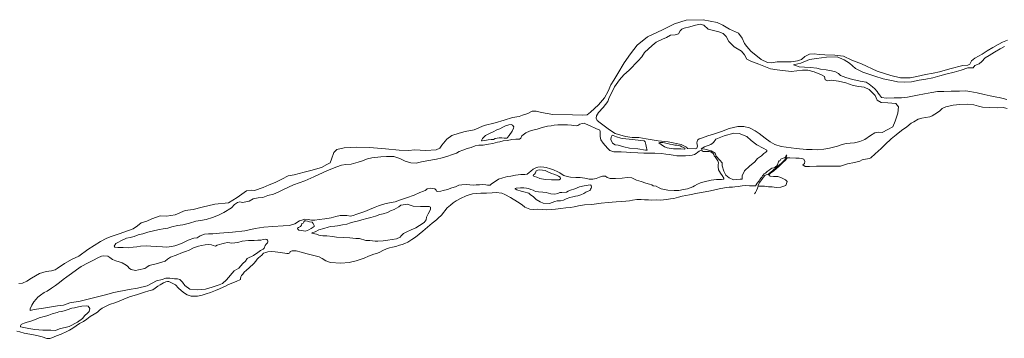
# Model space of a CAD drawing. Header units: metres. Extents: x 347609 to 404409, y 8548087 to 8605413.
# Tile 4 of 46: x 358786 to 360458, y 8550116 to 8550658. Entities that reach past the tile are written whole.
import ezdxf

# ---------------------------------------------------------------- set-up
doc = ezdxf.new("R2010")
doc.units = ezdxf.units.M
doc.layers.add('01. RIO', color=7, linetype='Continuous', lineweight=5, true_color=0x2776bb)

# ---------------------------------------------------------------- blocks, each defined once
blk = doc.blocks.new('REIORORI')
at = {"layer": '01. RIO', "color": 152, "lineweight": 15, "true_color": 0x2776bb, "flags": 128}
for points in [[(360463.8, 8550623.3), (360455.2, 8550620.1), (360447.9, 8550616), (360438.8, 8550611), (360429.5, 8550605.1), (360420.7, 8550599.7), (360408.6, 8550592.7), (360402.5, 8550588), (360399.8, 8550582.4), (360396.6, 8550580.6), (360387.8, 8550580.1), (360366.2, 8550574.3), (360348.5, 8550569.3), (360337.7, 8550567.2), (360324.4, 8550565), (360310, 8550561.4), (360298.7, 8550559.3), (360282.2, 8550559.3), (360265.8, 8550563), (360242.8, 8550570.6), (360215.8, 8550582.8), (360199.6, 8550589.4), (360185.6, 8550596.1), (360170.5, 8550597.9), (360153.4, 8550598.1), (360143.9, 8550599)], [(360087.6, 8550376.3), (360089.8, 8550382.7), (360086.6, 8550385.9), (360078.9, 8550389.6), (360073.7, 8550391.3), (360066.2, 8550391.5), (360060.7, 8550391.8), (360058.8, 8550392.9), (360058.6, 8550394.2), (360061.5, 8550397.1), (360067, 8550401.2), (360071.7, 8550405.2), (360075.3, 8550408.4), (360078.4, 8550411.3), (360082.4, 8550415.4), (360086.1, 8550418.7), (360088.3, 8550421.4), (360089.7, 8550423.3), (360094.2, 8550423.3), (360104.5, 8550422.7), (360110.1, 8550422.7), (360114.4, 8550422.1), (360118.2, 8550420.7), (360119.9, 8550416.9), (360118.8, 8550413.4), (360116.2, 8550411), (360120.1, 8550408.6), (360127.4, 8550408.6), (360139.3, 8550408.8), (360152.5, 8550409.2), (360161.6, 8550408.8), (360171.5, 8550409.2), (360180.2, 8550409.2), (360192.2, 8550412.8), (360203.9, 8550415.4), (360213, 8550417.3), (360217.1, 8550419.5), (360222.7, 8550421.1), (360229.4, 8550421.9), (360231.5, 8550423.3), (360239.1, 8550430.2), (360249.1, 8550438.9), (360256.2, 8550445.8), (360266.4, 8550455.3), (360274.8, 8550462.4), (360283.9, 8550469.5), (360293, 8550475.6), (360300.3, 8550482), (360305, 8550484.6), (360312.3, 8550489), (360318.5, 8550490.9), (360324.4, 8550491.8), (360331.9, 8550493.1), (360336.1, 8550494.4), (360344.8, 8550500), (360349.1, 8550502.9), (360352.9, 8550506.8), (360359.4, 8550509.7), (360371.7, 8550512.6), (360383.2, 8550513.9), (360395.9, 8550514.6), (360406.9, 8550513.1), (360414.9, 8550511), (360421.2, 8550509.2), (360432.8, 8550508.6), (360446.7, 8550508.1), (360456.5, 8550508.8), (360463.3, 8550507.1)], [(360007.2, 8550635.3), (359991.8, 8550642.2), (359980.3, 8550649), (359970.7, 8550653.4), (359946.8, 8550658.2), (359918.3, 8550657.5), (359898, 8550651.1), (359877.6, 8550640.8), (359852.4, 8550628.8), (359834.9, 8550614.6), (359823.4, 8550600.1), (359812.9, 8550585), (359801.8, 8550566.4), (359795.4, 8550555.4), (359789.9, 8550547.6), (359785.8, 8550536.6), (359779.5, 8550525), (359769.4, 8550513.1), (359755.4, 8550500.9), (359749.7, 8550496.3), (359741.6, 8550495.6), (359725.1, 8550496.1), (359691.8, 8550496.6), (359672.1, 8550500), (359663.4, 8550502.8), (359656.3, 8550502.5), (359648.9, 8550498.4), (359640.2, 8550495.9), (359634.5, 8550493.6), (359623, 8550491.5), (359608.9, 8550487.5), (359593.7, 8550482.5), (359574.7, 8550477.9), (359558.1, 8550470.6), (359542.8, 8550467.8), (359532.2, 8550465.3), (359520, 8550460.9), (359511.5, 8550454.7), (359502.8, 8550444.6), (359499.4, 8550439.4), (359493.6, 8550436.9), (359475.7, 8550435.7), (359456.8, 8550436.6), (359447.2, 8550435.6), (359430.6, 8550435.9), (359407.3, 8550438.6), (359380.4, 8550440.5), (359358.8, 8550441.2), (359337.1, 8550440), (359324.7, 8550437.2), (359319.4, 8550432), (359315.7, 8550420.9), (359313.2, 8550414.5), (359307.4, 8550411.7), (359298.4, 8550406.6), (359280.4, 8550401.5), (359269.4, 8550398.5), (359252.1, 8550394.2), (359242, 8550392.6), (359231.4, 8550386.8), (359219.9, 8550381.3), (359209.9, 8550377.1), (359199.4, 8550372.9), (359184.9, 8550367.8), (359179.7, 8550368.1), (359171.3, 8550367.2), (359155.3, 8550355.6), (359140.6, 8550346.5), (359117.2, 8550344.2), (359095.6, 8550339.1), (359080.7, 8550335.4), (359067, 8550333.3), (359049.8, 8550326.3), (359035.2, 8550324), (359024.8, 8550324.2), (359010.2, 8550319.5), (359001.6, 8550315.6), (358992.1, 8550312.6), (358985.8, 8550307.5), (358978.4, 8550302.1), (358954.9, 8550293.8), (358939.4, 8550288.9), (358932.7, 8550286.1), (358922.9, 8550281), (358901.5, 8550267.3), (358886.6, 8550255.7), (358874.8, 8550250.6), (358862.2, 8550243.3), (358849.6, 8550235), (358846.1, 8550232.4), (358840.2, 8550231.1), (358830.6, 8550229.8), (358819.3, 8550226.4), (358806, 8550218.2), (358798, 8550213.1), (358790.6, 8550209.8), (358784.5, 8550209.4)], [(360459.1, 8550612.5), (360451.2, 8550608.6), (360441.6, 8550602.8), (360432.6, 8550597.4), (360425.7, 8550593), (360420.6, 8550586.8), (360415.9, 8550583.3), (360408.5, 8550580.3), (360405.8, 8550576.5), (360400.6, 8550576.4), (360396.5, 8550576.3), (360385.1, 8550572.2), (360373.3, 8550568.7), (360358.9, 8550565.3), (360348.9, 8550562.6), (360336.9, 8550559.2), (360325, 8550557.2), (360314, 8550555.1), (360300.6, 8550552.4), (360288.6, 8550551.8), (360277.3, 8550552.4), (360269.6, 8550554), (360252.7, 8550557.4), (360238.8, 8550562), (360218.3, 8550569.1), (360205.9, 8550574.9), (360195.3, 8550584.3), (360186.2, 8550589.9), (360174.3, 8550595.1), (360156.5, 8550594.4), (360139.6, 8550592.1), (360127.7, 8550590.3), (360112.6, 8550584.3), (360102.8, 8550581.9), (360100.2, 8550581.5), (360103.7, 8550580.4), (360110.2, 8550578.2), (360119.3, 8550577.6), (360129, 8550577.1), (360140.3, 8550575.5), (360146.4, 8550574.2), (360155.7, 8550572.7), (360165, 8550570.9), (360171.9, 8550569.3), (360176.9, 8550566.7), (360180.4, 8550563), (360189.4, 8550560), (360200.8, 8550556.4), (360206, 8550555), (360213.8, 8550553.8), (360220.7, 8550552.6), (360223.9, 8550551.7), (360229.2, 8550548.5), (360234.6, 8550544), (360238.3, 8550540.8), (360242.3, 8550536.2), (360244.4, 8550533.2), (360246.3, 8550530.2), (360249.8, 8550525.8), (360258.1, 8550524.6), (360271.5, 8550525.3), (360283.9, 8550525.2), (360294.1, 8550526.6), (360311, 8550529.5), (360322.7, 8550531.8), (360335.1, 8550534.4), (360345.2, 8550535.8), (360355.5, 8550536), (360368.2, 8550536.4), (360382.4, 8550536.7), (360392.9, 8550536.9), (360399.8, 8550536.2), (360412.6, 8550534), (360424.3, 8550530.9), (360434.4, 8550528.8), (360445.6, 8550526.3), (360449.9, 8550525.5), (360452.1, 8550525.1), (360456.8, 8550523.9), (360463, 8550522.6)], [(360017.3, 8550617.6), (360013.1, 8550626.7), (360007.2, 8550635.3)], [(360135.5, 8550599.9), (360127.3, 8550599.7), (360119.9, 8550595.8), (360114, 8550590.3), (360107.1, 8550588.2), (360096.7, 8550586.2), (360081.6, 8550586.2), (360072.6, 8550586.4), (360063, 8550584.6), (360056.1, 8550585.2), (360045.3, 8550590.7), (360028, 8550604.8), (360020.9, 8550612.8), (360017.3, 8550617.6)], [(360143.9, 8550599), (360135.5, 8550599.9)], [(360087.6, 8550376.3), (360079.1, 8550373.5), (360070.8, 8550372.8), (360064.2, 8550373.6), (360057.7, 8550374), (360051.1, 8550374.7), (360040.1, 8550375.1), (360040.2, 8550376.5), (360043.4, 8550381.9), (360047.7, 8550387.8), (360049.5, 8550390.5), (360051.8, 8550393), (360054, 8550394.2), (360057.6, 8550394.8), (360059.9, 8550397.2), (360065.5, 8550401.8), (360070.6, 8550405.9), (360074.2, 8550409.1), (360082.2, 8550416.6), (360086.2, 8550420.4), (360088.2, 8550423.9), (360088.6, 8550426.4), (360089.2, 8550427.6), (360089.2, 8550427.8), (360088.9, 8550427.9), (360088.5, 8550427.6), (360088.1, 8550427.1), (360087.5, 8550425.6), (360086.9, 8550424.1), (360085.5, 8550423.1), (360084.4, 8550422.9), (360082.9, 8550422.8), (360081.3, 8550422.2), (360079.9, 8550421.3), (360079, 8550420.7), (360077.5, 8550418.8), (360076.1, 8550417.8), (360075, 8550416.1), (360074.4, 8550415.3), (360073.5, 8550412.9), (360073, 8550411), (360072.1, 8550409.4), (360069.9, 8550407.9), (360068.8, 8550406.8), (360066.8, 8550406), (360063.8, 8550405.3), (360061.9, 8550404.6), (360059.3, 8550402.2), (360057.2, 8550401), (360055.6, 8550399.9), (360052.7, 8550397.3), (360050.8, 8550395.8), (360048.7, 8550393.7), (360048, 8550392.4), (360046.8, 8550390.2), (360045, 8550388.4), (360043.2, 8550386.1), (360041.9, 8550384.2), (360038.7, 8550379.9), (360037, 8550377.2), (360036.1, 8550375.5), (360034.6, 8550375.4), (360025.8, 8550375.6), (360018.5, 8550376.1), (360013.2, 8550375.3), (360006.6, 8550374.6), (360000.9, 8550374), (359996.9, 8550373.4), (359991, 8550373.1), (359983.1, 8550372.3), (359974.2, 8550370.6), (359969.4, 8550369.4), (359956.5, 8550366.3), (359946.9, 8550364.8), (359937.2, 8550362.8), (359923.5, 8550360.4), (359911.5, 8550358), (359904.9, 8550356.1), (359897, 8550354.2), (359891.5, 8550353.1), (359884.9, 8550352.1), (359874.6, 8550351.3), (359867.5, 8550351.4), (359859.8, 8550351.3), (359853.8, 8550351.7), (359847.3, 8550351.9), (359841.4, 8550352.1), (359834.5, 8550352.1), (359826.8, 8550351), (359821.9, 8550350.2), (359815.5, 8550349.6), (359807.9, 8550348.8), (359799.2, 8550348.3), (359785.8, 8550347.2), (359773.6, 8550345.8), (359757.9, 8550343.8), (359745.3, 8550343.2), (359735, 8550341.7), (359727.9, 8550340), (359721.6, 8550338.6), (359713.4, 8550338.1), (359705.3, 8550336.9), (359696.3, 8550335.9), (359681.1, 8550334.8), (359673.5, 8550335), (359665.7, 8550335.9), (359658.4, 8550335.5), (359652.4, 8550335.6), (359644.1, 8550339.2), (359639.2, 8550342.9), (359631.5, 8550348.4), (359619.8, 8550355.6), (359610.2, 8550361), (359604.7, 8550362.8), (359595.5, 8550364.3), (359588.3, 8550363.7), (359578.8, 8550363.1), (359569.2, 8550363), (359562.7, 8550362.7), (359554.9, 8550362.1), (359549.4, 8550360.2), (359544.2, 8550358.4), (359534.8, 8550354), (359527.1, 8550349.9), (359522.5, 8550346.5), (359517.8, 8550342.7), (359512.3, 8550338.1), (359502.4, 8550325.8), (359496.9, 8550320.7), (359494, 8550317.9), (359489.1, 8550313.5), (359486.6, 8550312), (359470.5, 8550298.4), (359458.5, 8550288.3), (359452.2, 8550284.3), (359445.1, 8550279.9), (359440, 8550277.6), (359435.6, 8550275.8), (359431.1, 8550274.5), (359424.7, 8550272.4), (359419.1, 8550270.9), (359413.9, 8550270.1), (359408.9, 8550268.4), (359402.8, 8550265.3), (359397.9, 8550262.9), (359393.7, 8550261.2), (359387.6, 8550259.2), (359378.7, 8550255.6), (359370.9, 8550252.4), (359364.4, 8550250.1), (359357.6, 8550248), (359345.5, 8550245), (359331.4, 8550244.2), (359313.8, 8550245.3), (359306, 8550248.1), (359299.9, 8550251.9), (359294.6, 8550254.9), (359274.5, 8550259.8), (359263.9, 8550262.5), (359255.5, 8550264.8), (359248.7, 8550265.1), (359245.4, 8550264), (359244.7, 8550261.6), (359242.7, 8550260.2), (359239.5, 8550260.6), (359229.1, 8550262.2), (359220.1, 8550263.1), (359213.8, 8550263.6), (359207.4, 8550263.1), (359204, 8550262.1), (359200.2, 8550260.8), (359197.1, 8550257.6), (359191.8, 8550253.1), (359189.2, 8550250.8), (359187.3, 8550247.4), (359183.5, 8550243.2), (359175.6, 8550236.1), (359171.1, 8550232.2), (359167.5, 8550228.5), (359164.8, 8550225.4), (359162.8, 8550223.2), (359161.5, 8550220.8), (359161.2, 8550218.1), (359160.8, 8550216.1), (359153.8, 8550212.5), (359140.7, 8550207.7), (359135.5, 8550204.7), (359131.5, 8550202.9), (359125.6, 8550200.3), (359118.4, 8550197.6), (359110.2, 8550193.8), (359102.9, 8550191.6), (359095.9, 8550189.2), (359088.2, 8550187.9), (359077.2, 8550187.9), (359070.3, 8550189.8), (359064.4, 8550194.2), (359055.5, 8550201.2), (359050.3, 8550206.9), (359046.1, 8550209.2), (359042.8, 8550211.1), (359039.2, 8550212.6), (359037.1, 8550212.8), (359034.4, 8550212.3), (359030.3, 8550210.6), (359024.3, 8550206.8), (359020.7, 8550205), (359016.2, 8550201.2), (359012.3, 8550198.7), (359005.1, 8550196.6), (358997.7, 8550194.4), (358985.8, 8550190.7), (358972.5, 8550186.4), (358962.9, 8550182.6), (358949.2, 8550177.2), (358938.4, 8550173.6), (358925.8, 8550167.6), (358921.6, 8550163.9), (358918.1, 8550160.8), (358912.6, 8550157.1), (358905.5, 8550153.2), (358900.1, 8550148.9), (358894.1, 8550144.4), (358887.7, 8550141.1), (358881.9, 8550137.2), (358876.3, 8550133.2), (358870.4, 8550130.2), (358865.7, 8550127.5), (358856.4, 8550123.3), (358848.2, 8550120.5), (358840.6, 8550117), (358837.2, 8550116), (358832, 8550116), (358823.8, 8550118.4), (358815, 8550120.6), (358809.5, 8550122.1), (358793.6, 8550125.1), (358786.1, 8550127), (358781.1, 8550128.3)], [(360040.1, 8550375.1), (360039, 8550371.7), (360037.8, 8550367.6), (360036, 8550363.9), (360034.3, 8550362)]]:
    blk.add_lwpolyline(points, dxfattribs=at)
for points in [[(359914.9, 8550643.7), (359924.1, 8550645.9), (359933.8, 8550648.8), (359941.8, 8550650.8), (359948.1, 8550649.1), (359955.2, 8550642.3), (359973.6, 8550637.4), (359980.9, 8550634.5), (359986, 8550629.4), (359990.4, 8550621.2), (359999.6, 8550612.2), (360011.9, 8550604.7), (360017, 8550598.1), (360021.4, 8550591.1), (360027.7, 8550587.7), (360041.5, 8550582.4), (360061.4, 8550574.4), (360072.4, 8550572.9), (360096.2, 8550570.2), (360105.9, 8550570.9), (360115.4, 8550572.2), (360124.8, 8550572.2), (360135.5, 8550569.5), (360148.1, 8550564.4), (360153, 8550561.5), (360154.4, 8550555.9), (360158.6, 8550554.2), (360164.4, 8550555.4), (360177, 8550553.5), (360189.4, 8550550.8), (360201.7, 8550546.4), (360211.2, 8550544.3), (360220.2, 8550543.5), (360228.7, 8550539.2), (360239.1, 8550529), (360242.7, 8550521), (360249.1, 8550517.1), (360260.5, 8550516.6), (360274, 8550515.4), (360278.9, 8550509.8), (360277.4, 8550498.9), (360273.1, 8550485.8), (360269.2, 8550475.6), (360260.6, 8550471.3), (360251, 8550466.3), (360245.4, 8550466.6), (360238.8, 8550465.5), (360231.2, 8550461.4), (360221.3, 8550454.5), (360213.1, 8550450.7), (360204, 8550448.8), (360196.8, 8550448.3), (360189.9, 8550447.4), (360183, 8550445.6), (360174.9, 8550442.7), (360161.8, 8550439.3), (360151.8, 8550437.9), (360141.3, 8550437), (360132.3, 8550437.2), (360122.3, 8550437.3), (360104.8, 8550439), (360087.9, 8550441.3), (360079.7, 8550442.4), (360068.9, 8550446), (360060.8, 8550450.4), (360052, 8550456.5), (360042.1, 8550464.7), (360035.5, 8550469), (360025.8, 8550474), (360016.2, 8550476.7), (360005.7, 8550476.3), (359991.3, 8550473.1), (359977.8, 8550468), (359966.3, 8550464.1), (359955, 8550460.4), (359945.7, 8550457.4), (359940.4, 8550455.3), (359937.1, 8550453.2), (359936, 8550448.4), (359937.2, 8550443.1), (359936.1, 8550439.5), (359933.9, 8550438.4), (359920.5, 8550439.1), (359918.8, 8550441.1), (359909.5, 8550446), (359887.7, 8550450.4), (359870.6, 8550452.3), (359850.3, 8550455.5), (359837.5, 8550457.7), (359826.5, 8550457.7), (359815, 8550459.7), (359797.6, 8550464.6), (359788.1, 8550470.7), (359778.6, 8550477.3), (359771.7, 8550482.7), (359767, 8550486.4), (359765.3, 8550490.4), (359765.6, 8550494.5), (359769.3, 8550500.5), (359776.8, 8550508.6), (359785.1, 8550519), (359787.3, 8550525.8), (359791.9, 8550534.1), (359796.3, 8550544.2), (359804.8, 8550556.1), (359812.3, 8550564.4), (359821.2, 8550572.2), (359836.7, 8550587.9), (359842.8, 8550594.8), (359847.5, 8550602.6), (359860.2, 8550614.2), (359867.3, 8550620), (359878, 8550625.2), (359884.7, 8550627.9), (359891.7, 8550631.6), (359899.6, 8550632.6), (359905.1, 8550634.2), (359907.6, 8550639.2), (359910.7, 8550641.9), (359913, 8550643.1)], [(359982, 8550388.7), (359979, 8550393.3), (359976.4, 8550397), (359973.1, 8550402.5), (359972.6, 8550407.7), (359972.7, 8550411.2), (359972.9, 8550414.7), (359971.9, 8550418), (359969.5, 8550421.6), (359967.3, 8550424.9), (359965.4, 8550426.8), (359965, 8550428.6), (359964.2, 8550430.4), (359962.1, 8550431.9), (359959.8, 8550433.1), (359957.1, 8550433.8), (359955.1, 8550433.9), (359952, 8550433.9), (359948.8, 8550433.9), (359946.9, 8550434.1), (359945.4, 8550435), (359944.9, 8550435.9), (359943.5, 8550436), (359940.4, 8550434.6), (359937.7, 8550432.5), (359934.8, 8550430.6), (359932.3, 8550429), (359928.3, 8550427.9), (359923.5, 8550427), (359917.2, 8550426.5), (359909.9, 8550426.3), (359902.1, 8550426.6), (359896, 8550427.9), (359889.3, 8550428.9), (359883.7, 8550429.4), (359876, 8550430.4), (359864.9, 8550430.8), (359855.2, 8550430.8), (359845.9, 8550431.1), (359836, 8550431.5), (359824.3, 8550432.3), (359816.9, 8550433), (359807.8, 8550433.6), (359795.1, 8550433.6), (359788.4, 8550435.5), (359784.2, 8550439.5), (359776.8, 8550448.1), (359773.2, 8550453.9), (359772.1, 8550459.6), (359772, 8550467.7), (359771.3, 8550470), (359764.6, 8550472.9), (359755.2, 8550477.8), (359747.2, 8550481.2), (359744.8, 8550482), (359741.3, 8550481.3), (359737.6, 8550480.2), (359734.2, 8550478.3), (359731, 8550477.7), (359727, 8550478.3), (359723.4, 8550478.8), (359716.7, 8550479.5), (359707.8, 8550479.4), (359700.2, 8550479.3), (359693.7, 8550478.7), (359688.9, 8550477.8), (359682.4, 8550477.1), (359673.6, 8550475), (359664.7, 8550471.8), (359657.7, 8550470), (359651.9, 8550468.3), (359645.7, 8550465.7), (359638.8, 8550460.5), (359637, 8550456.6), (359635.1, 8550454.9), (359628.7, 8550454.8), (359622.1, 8550454.2), (359614.7, 8550452.9), (359607.3, 8550452.1), (359601.3, 8550450.3), (359597.3, 8550449.7), (359589.5, 8550447.5), (359582.5, 8550446.2), (359573.3, 8550444.9), (359565.9, 8550444.8), (359559.7, 8550443.5), (359553.1, 8550440.8), (359546.2, 8550438.9), (359538.6, 8550436), (359532.6, 8550433.8), (359527.7, 8550431), (359519.6, 8550428.1), (359513, 8550425.8), (359503.6, 8550423), (359494, 8550420.8), (359477.3, 8550417.9), (359468.5, 8550416.1), (359459.4, 8550414.3), (359450.4, 8550414.6), (359440.9, 8550417.6), (359431.7, 8550421.8), (359421.3, 8550425.4), (359409, 8550425.5), (359399.5, 8550424.8), (359384.3, 8550423), (359376.8, 8550421.2), (359366.5, 8550417.7), (359360.9, 8550415.5), (359349.1, 8550412.1), (359339.7, 8550411.8), (359332.4, 8550410.9), (359324.7, 8550408), (359308.8, 8550401.6), (359285.8, 8550390.6), (359270.5, 8550384.1), (359251, 8550377.2), (359234.3, 8550369.1), (359224.9, 8550364.6), (359217.2, 8550361.6), (359207.7, 8550359), (359198.7, 8550355.7), (359191.1, 8550355.1), (359182.5, 8550353.3), (359175.8, 8550349.6), (359164.2, 8550347.4), (359159.9, 8550348.4), (359155.7, 8550347.2), (359150.9, 8550343.7), (359145.6, 8550337.9), (359132.7, 8550329.9), (359123.5, 8550325.5), (359113.2, 8550321.7), (359102.7, 8550318.2), (359092.9, 8550316.5), (359084.9, 8550315.2), (359074.5, 8550312.2), (359062.9, 8550309.2), (359054.2, 8550307.9), (359044.6, 8550305.7), (359037.7, 8550303.3), (359029.6, 8550302.5), (359023.5, 8550301.4), (359015.2, 8550299.4), (359003.7, 8550296.6), (358995.2, 8550294.1), (358987.1, 8550292.2), (358980.3, 8550289.5), (358973.5, 8550287.4), (358967.4, 8550286.7), (358958.6, 8550282.3), (358952.9, 8550279.2), (358949.2, 8550277.2), (358946.2, 8550273), (358947.3, 8550271.2), (358952.7, 8550270.5), (358961.9, 8550270.4), (358970, 8550269.9), (358978.4, 8550271.1), (358985, 8550271.7), (358991.2, 8550272.7), (359000.5, 8550273.4), (359008.9, 8550273.1), (359017.6, 8550272.5), (359028.6, 8550271.8), (359035.6, 8550271.3), (359043.7, 8550272.3), (359049.7, 8550273.6), (359061, 8550277.6), (359072.3, 8550283.1), (359081.6, 8550286.2), (359087.5, 8550286.8), (359092.6, 8550290.2), (359099.8, 8550293.3), (359106.7, 8550294.1), (359114.2, 8550294.1), (359125.2, 8550294.7), (359147.4, 8550296.7), (359168.3, 8550298.8), (359185.7, 8550302.8), (359200.5, 8550305), (359216, 8550306.2), (359233.3, 8550307.2), (359244.4, 8550308.2), (359253.1, 8550310.8), (359261, 8550315.7), (359266.8, 8550317.8), (359270, 8550318.9), (359275.9, 8550318.3), (359281.5, 8550316.8), (359287.1, 8550317.1), (359294.9, 8550318), (359304, 8550319.6), (359314.9, 8550321.2), (359322.7, 8550323.3), (359330.3, 8550324.9), (359341.5, 8550325.2), (359348, 8550323.7), (359352.5, 8550324.9), (359358.4, 8550327.3), (359363.9, 8550329.2), (359372, 8550332.1), (359380.3, 8550335.5), (359389.5, 8550339.2), (359395.6, 8550341.3), (359402, 8550343.8), (359408.7, 8550345.5), (359416.7, 8550346.9), (359423.5, 8550348), (359432.8, 8550351.4), (359442.9, 8550355.1), (359455.8, 8550359.9), (359465.9, 8550363.9), (359472, 8550366.3), (359474.6, 8550367.4), (359477.2, 8550369.1), (359478.3, 8550370.5), (359483.1, 8550371.4), (359491, 8550370.5), (359493.5, 8550368.2), (359493.7, 8550366.2), (359496.3, 8550366.1), (359501.2, 8550366.7), (359505.5, 8550367.5), (359512.7, 8550369.4), (359519.9, 8550372), (359526, 8550373.6), (359532, 8550376.4), (359536.7, 8550377.4), (359544.9, 8550377.6), (359550.3, 8550377.4), (359556.4, 8550376.9), (359561.3, 8550377), (359566.9, 8550377), (359572.7, 8550378), (359577.9, 8550377.3), (359580.7, 8550376.5), (359585.1, 8550376.7), (359587.3, 8550379), (359593.5, 8550383.1), (359599.4, 8550386.7), (359606.6, 8550389.2), (359614.4, 8550391.1), (359620.2, 8550392.2), (359628.4, 8550393.6), (359637, 8550394.7), (359644.1, 8550394.9), (359648.2, 8550395.5), (359651.4, 8550397.9), (359654.2, 8550400.2), (359658.1, 8550403.6), (359662.7, 8550406.2), (359666.2, 8550407.4), (359670.6, 8550407.6), (359676.2, 8550407.3), (359680.5, 8550406.7), (359687.5, 8550404.7), (359692.9, 8550402.8), (359699.9, 8550399.5), (359703.6, 8550397.7), (359707.4, 8550394.8), (359710.5, 8550393.2), (359716.1, 8550391.2), (359721.8, 8550390.1), (359730.8, 8550389.5), (359737.9, 8550389.6), (359742.1, 8550389.2), (359746.1, 8550388.5), (359753.4, 8550387), (359759.3, 8550386.7), (359765, 8550388), (359771.1, 8550390.4), (359776.2, 8550391.8), (359781.1, 8550392.1), (359783.7, 8550389.5), (359788.7, 8550388), (359797.9, 8550388), (359809.4, 8550388.8), (359817.6, 8550389.4), (359825.6, 8550388.9), (359833.7, 8550385.4), (359841.8, 8550382.6), (359849.3, 8550379.8), (359856, 8550378.4), (359859.9, 8550377), (359862.1, 8550375.3), (359867.3, 8550374.8), (359871.3, 8550372.9), (359875.7, 8550370.3), (359887.2, 8550368), (359897.4, 8550367.4), (359905.4, 8550367.6), (359913.7, 8550369.2), (359920.6, 8550370.2), (359929.5, 8550373.8), (359932.2, 8550375.7), (359937.3, 8550378.2), (359942.3, 8550380.6), (359948.5, 8550382.1), (359960.6, 8550385.2), (359969.6, 8550386), (359978.1, 8550386.4), (359981.3, 8550387), (359981.8, 8550387.4), (359982, 8550387.8)], [(359570.5, 8550452.4), (359572, 8550456.1), (359577.4, 8550461), (359583.9, 8550464.6), (359590.3, 8550467.4), (359596.5, 8550470.5), (359601.6, 8550472.5), (359606.6, 8550475.1), (359610.9, 8550477.5), (359617.1, 8550479.4), (359620.7, 8550480), (359623, 8550478.5), (359625.4, 8550475.6), (359625, 8550473.6), (359622.6, 8550468.7), (359617.2, 8550461.1), (359614.8, 8550457.8), (359613.8, 8550456.6), (359608.9, 8550456.6), (359604.9, 8550457), (359600.3, 8550457.1), (359593.4, 8550456), (359590.9, 8550454.6), (359586.7, 8550454.4), (359581.7, 8550453.9), (359576, 8550452.8), (359571.7, 8550452), (359570.7, 8550452.1)], [(359806.9, 8550456.8), (359799.7, 8550459.1), (359794.2, 8550461.3), (359792.1, 8550461.6), (359790.7, 8550458.4), (359790.3, 8550454.1), (359793, 8550448.2), (359797.4, 8550445.5), (359802.5, 8550444.6), (359812.4, 8550442.1), (359821.6, 8550439.5), (359835.9, 8550438.3), (359849.2, 8550436.3), (359851.6, 8550436.3), (359851.2, 8550438), (359850.6, 8550440.4), (359849.5, 8550446), (359848.5, 8550450.5), (359846.5, 8550451.8), (359841, 8550452.4), (359836.6, 8550453.1), (359826.4, 8550454.3), (359821, 8550455.1), (359815.4, 8550455.7), (359809.6, 8550456.2)], [(360055.3, 8550436.3), (360048.9, 8550439.5), (360038.2, 8550445.1), (360028.5, 8550452.7), (360021, 8550459.6), (360007.9, 8550464.3), (359998.9, 8550465.3), (359982.7, 8550460.3), (359968.4, 8550454.8), (359964.6, 8550449.3), (359959.8, 8550446), (359949.1, 8550441.6), (359943.6, 8550438.2), (359949.7, 8550437.6), (359960.6, 8550435.3), (359967.4, 8550431.3), (359969.3, 8550426.2), (359975.3, 8550418.9), (359979.1, 8550414.7), (359979.3, 8550409.6), (359982.3, 8550400.6), (359985.4, 8550393.6), (359991.1, 8550389.2), (359998.3, 8550385.9), (360010, 8550386.6), (360013.4, 8550386.6), (360013.3, 8550392.4), (360017.4, 8550401.3), (360025.5, 8550409.1), (360034.5, 8550416.3), (360039.4, 8550422), (360045.8, 8550426.8), (360049.9, 8550430.7), (360053.2, 8550432.8), (360055.1, 8550434.3)], [(359871.9, 8550448.5), (359875.6, 8550445.8), (359881.1, 8550442), (359885.9, 8550440.2), (359896.3, 8550438.6), (359909, 8550438.6), (359915, 8550438), (359916.6, 8550439.3), (359913.7, 8550440.9), (359910.7, 8550441.8), (359907.7, 8550443.8), (359902.2, 8550444.6), (359898.8, 8550444.8), (359894.1, 8550445.8), (359890.2, 8550446.2), (359886.2, 8550447.4), (359878.3, 8550449.1), (359873.2, 8550449.3)], [(359657.9, 8550392.6), (359660.6, 8550391.6), (359664.4, 8550390.4), (359669.2, 8550388), (359678.4, 8550386.5), (359689.5, 8550385.9), (359698.8, 8550385.9), (359702.5, 8550385.9), (359704.7, 8550387.5), (359703.8, 8550390), (359701.2, 8550391.7), (359697.7, 8550393.5), (359693.1, 8550395.2), (359689.5, 8550396.2), (359687.3, 8550397.5), (359685.1, 8550398.1), (359681.8, 8550399.9), (359678.6, 8550401.7), (359674.1, 8550402.3), (359669.3, 8550402.5), (359666.1, 8550402.1), (359663.4, 8550401.2), (359662.1, 8550397.8), (359660.7, 8550395.5), (359659, 8550394.1), (359658.1, 8550393.3)], [(359627.5, 8550370.5), (359630.6, 8550368.9), (359637.9, 8550366.7), (359642.1, 8550365.1), (359650.9, 8550363), (359653.4, 8550360.4), (359658.4, 8550357.4), (359662.6, 8550352.9), (359663.1, 8550352.3), (359670.1, 8550348.4), (359675, 8550346), (359686, 8550345.6), (359695.2, 8550349.1), (359698.9, 8550349.8), (359704.4, 8550350.1), (359709.9, 8550351.3), (359714.4, 8550353.3), (359720.6, 8550355.6), (359725.7, 8550357), (359729.9, 8550358.1), (359733.9, 8550358.5), (359739.1, 8550360), (359744, 8550362.5), (359747.7, 8550364.6), (359751.5, 8550366.5), (359754.4, 8550367.6), (359755.2, 8550368.3), (359755.5, 8550369.7), (359756.6, 8550371.8), (359757.1, 8550373.4), (359756.7, 8550376.1), (359756.1, 8550376.8), (359755.1, 8550377.2), (359751.6, 8550376.8), (359745, 8550375.5), (359737.1, 8550373.8), (359729.1, 8550370.4), (359721.4, 8550368), (359717.8, 8550366.5), (359714.6, 8550365), (359707, 8550364.4), (359703.4, 8550364.2), (359700.1, 8550362.7), (359695.1, 8550361.5), (359688, 8550362.1), (359680.4, 8550364.1), (359674.5, 8550365), (359667.4, 8550365.2), (359662.3, 8550365.9), (359658.1, 8550367.9), (359654.2, 8550369.5), (359650.5, 8550370.9), (359646.8, 8550371.6), (359642.5, 8550372.2), (359636.9, 8550372.3), (359629.5, 8550371.8), (359627.5, 8550371.2)], [(359282.4, 8550295.6), (359287.8, 8550297.2), (359293.9, 8550300.4), (359302.6, 8550303), (359310.1, 8550304.9), (359313.9, 8550306.3), (359321.1, 8550307), (359325.9, 8550307.4), (359334.3, 8550308.9), (359341.6, 8550310), (359348.1, 8550312.8), (359354.3, 8550314.2), (359361.7, 8550316.1), (359367.3, 8550317.5), (359375.5, 8550319.7), (359382.3, 8550321.9), (359390.6, 8550324), (359397.8, 8550326.5), (359403.2, 8550327.8), (359410.5, 8550330.1), (359415.9, 8550333.2), (359422.2, 8550335.5), (359429.7, 8550340), (359433.5, 8550342.5), (359437.4, 8550343.2), (359444, 8550344.1), (359454.5, 8550340.9), (359466.5, 8550340.6), (359481.3, 8550340.6), (359483.9, 8550339.1), (359483.8, 8550336), (359482.3, 8550331.9), (359480, 8550327.9), (359476.7, 8550322), (359476.3, 8550317.4), (359472.9, 8550313.1), (359464.8, 8550308.2), (359458.9, 8550304.1), (359450.9, 8550300.6), (359443.3, 8550297), (359437.8, 8550294.6), (359434.2, 8550290.2), (359432.2, 8550288.3), (359426.2, 8550285.5), (359418.9, 8550284.2), (359411.1, 8550283), (359403.6, 8550281.8), (359394.2, 8550281.2), (359389.7, 8550281.3), (359380.9, 8550282.5), (359373.9, 8550282.5), (359363.3, 8550285.7), (359356.9, 8550285.8), (359347, 8550286.8), (359335.3, 8550287.4), (359323.9, 8550288.4), (359317.3, 8550289.1), (359307.9, 8550290.5), (359300.8, 8550290.6), (359294, 8550291.7), (359290.2, 8550293.3), (359287.3, 8550294), (359284.9, 8550294.5), (359283, 8550294.8), (359282.5, 8550295.1)], [(359271, 8550316.2), (359269.6, 8550315.7), (359268.8, 8550314.1), (359267.4, 8550312.2), (359265.3, 8550311.3), (359264.6, 8550308.6), (359263.1, 8550306.4), (359259.8, 8550304.6), (359258.1, 8550303.6), (359258.5, 8550301.8), (359260, 8550300), (359264.8, 8550299.3), (359271.6, 8550298.6), (359277.1, 8550300.8), (359281.2, 8550303.1), (359284.6, 8550305.2), (359285.9, 8550306.5), (359286, 8550307.8), (359284.5, 8550311.3), (359282.5, 8550313.5), (359278.2, 8550314.2), (359274.6, 8550315.2), (359272, 8550315.9)], [(359205.9, 8550284), (359203.1, 8550284.5), (359199.3, 8550284.2), (359195.3, 8550283.1), (359190.7, 8550282.9), (359184, 8550282.6), (359174.8, 8550282.4), (359163.9, 8550281.1), (359156.4, 8550279.3), (359146.5, 8550278), (359143.1, 8550278.6), (359139.1, 8550278.9), (359133.8, 8550277.8), (359129.1, 8550276.8), (359121.6, 8550274.7), (359118.3, 8550273.1), (359114.5, 8550274.1), (359111.6, 8550275.3), (359107.2, 8550275.9), (359100.7, 8550275.3), (359094.5, 8550274), (359089.7, 8550272.8), (359081.4, 8550269.9), (359073.7, 8550266), (359067.7, 8550263.8), (359062.3, 8550262.2), (359051.5, 8550257.5), (359042.2, 8550254.1), (359037, 8550251), (359032.9, 8550247.5), (359027.6, 8550245.4), (359017.7, 8550242.9), (359006, 8550240.1), (359001.8, 8550237), (358998.3, 8550234.8), (358987.6, 8550232.8), (358982.9, 8550231.4), (358975.4, 8550233.3), (358972.5, 8550234.7), (358968.9, 8550238.6), (358966.9, 8550240.6), (358959.8, 8550244.6), (358954.6, 8550246.1), (358949.3, 8550247.9), (358943.6, 8550250.4), (358939.2, 8550253.5), (358935.4, 8550255.9), (358928.8, 8550256.6), (358925, 8550256), (358918.7, 8550252.8), (358911.4, 8550249.3), (358902.3, 8550244.4), (358890.3, 8550238.1), (358882.3, 8550232.4), (358874, 8550226.4), (358865.9, 8550220.6), (358859.9, 8550216), (358853.4, 8550211), (358846.7, 8550206.2), (358839.9, 8550201.6), (358832.4, 8550196.4), (358827.4, 8550194), (358821.1, 8550189.5), (358816.8, 8550186), (358813.8, 8550182.8), (358810, 8550178.2), (358806.6, 8550172.5), (358803.7, 8550166.4), (358803.7, 8550163.6), (358810.6, 8550164.9), (358826.1, 8550167.4), (358850.1, 8550171.1), (358860.1, 8550172.4), (358870.8, 8550176.2), (358888.4, 8550179.1), (358917.9, 8550186.7), (358931.4, 8550190.1), (358945.7, 8550194.1), (358971.8, 8550198.9), (358985.8, 8550201.3), (359002.4, 8550205.3), (359018.3, 8550213.6), (359027.9, 8550216.4), (359034.3, 8550218.6), (359040.8, 8550218.4), (359048.8, 8550217.3), (359054, 8550217.1), (359058, 8550216), (359062.2, 8550211.6), (359066.6, 8550205.8), (359074.8, 8550199.5), (359087.8, 8550198.5), (359101.3, 8550199.8), (359113, 8550203.3), (359124.9, 8550207.1), (359130.6, 8550209.4), (359137.1, 8550215.6), (359150.4, 8550230.6), (359157.9, 8550235.4), (359164.9, 8550243.4), (359169.4, 8550247.6), (359172.6, 8550251.8), (359182.9, 8550256.9), (359190.3, 8550262.2), (359194.8, 8550265.2), (359199.5, 8550267.5), (359201.2, 8550269.2), (359203.1, 8550273.7), (359204.8, 8550276.3), (359206.8, 8550278.7), (359207.7, 8550280.3), (359207.7, 8550281.8), (359206.9, 8550283.1)], [(358790.5, 8550140.8), (358788.4, 8550139.4), (358787.2, 8550137.1), (358787.2, 8550135.8), (358792.7, 8550134.2), (358801.7, 8550132.9), (358811.6, 8550130.9), (358825, 8550130), (358839, 8550130), (358846.7, 8550129.3), (358853.6, 8550132.3), (358869.9, 8550136.2), (358884, 8550143.8), (358892.4, 8550149.9), (358896.7, 8550154.7), (358901, 8550158.6), (358904.2, 8550161.8), (358905.1, 8550166.8), (358902.2, 8550170.6), (358898.7, 8550171.4), (358891.3, 8550170.9), (358885.7, 8550169.7), (358879, 8550168.2), (358874.7, 8550167.1), (358866.7, 8550164.5), (358861.7, 8550163), (358856.8, 8550161.8), (358852.4, 8550161), (358849.3, 8550160.1), (358841.1, 8550157.5), (358835.4, 8550155.6), (358832, 8550154.3), (358827.7, 8550153.1), (358818.9, 8550150.8), (358810.8, 8550147.3), (358806.3, 8550145.6), (358797.1, 8550142.8), (358793.3, 8550141.8)]]:
    blk.add_lwpolyline(points, close=True, dxfattribs=at)

msp = doc.modelspace()

# ---------------------------------------------------------------- block references
msp.add_blockref('REIORORI', (0, 0))

doc.saveas('drawing.dxf')
